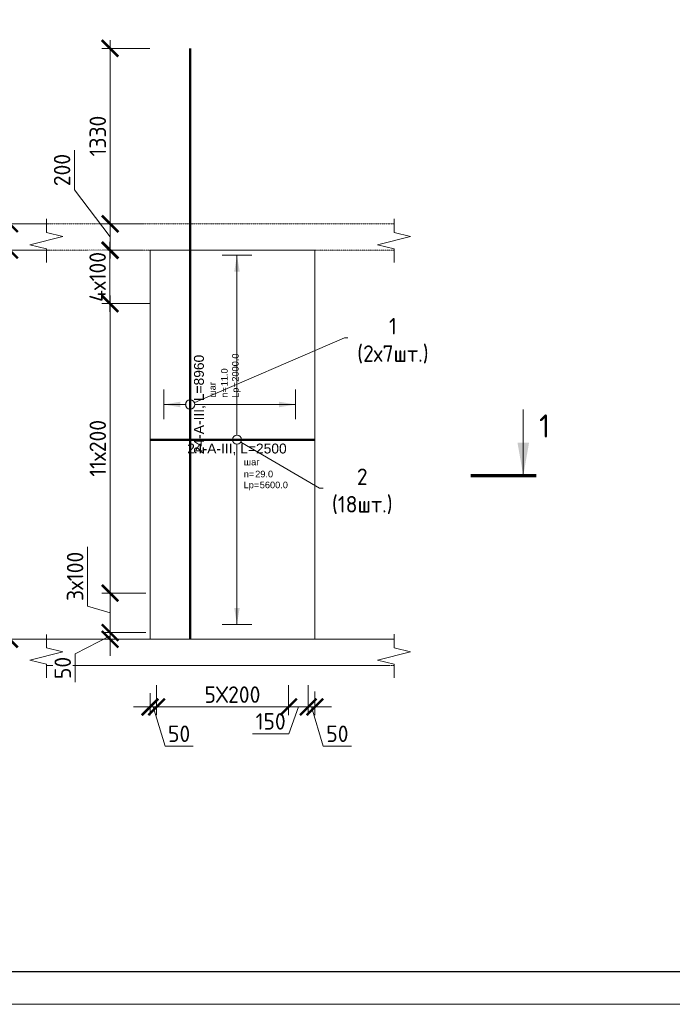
# Model space of a CAD drawing. Header units: millimetres. Extents: x 369815 to 1481759, y -423071 to -27917.
# Tile 49 of 256: x 502624 to 512519, y -330878 to -315946. Entities that reach past the tile are written whole.
import ezdxf
from ezdxf import colors
from ezdxf.entities.mleader import LeaderData, LeaderLine
from ezdxf.enums import TextEntityAlignment as Align
from ezdxf.math import Vec2, Vec3

# ---------------------------------------------------------------- set-up
doc = ezdxf.new("R2010")
doc.units = ezdxf.units.MM
doc.set_wipeout_variables(frame=1)
doc.linetypes.add('01 Штриховая _4 мм_', pattern=[6, 3.5, -2.5])
for name, color, linetype, lineweight in [('AF_Perekritie', 90, 'Continuous', 18), ('AF_Stena', 90, 'Continuous', 18), ('KR_Fundament', 253, 'Continuous', 18), ('АрмСтер', 2, 'Continuous', 50), ('Выноски', 20, 'Continuous', 20), ('подоснова', 151, 'Continuous', 5), ('размер', 1, 'Continuous', 25), ('РАЗМЕРЫ', 1, 'Continuous', 9), ('Текст', 7, 'Continuous', 25), ('ТОНКИЕ', 7, 'Continuous', 9)]:
    doc.layers.add(name, color=color, linetype=linetype, lineweight=lineweight)
doc.layers.add('АрмСтер_атрибуты', color=2, linetype='Continuous', lineweight=0, plot=False)
doc.layers.add('ТОЛСТЫЕ_ОСНОВНЫЕ', color=6, linetype='Continuous')
doc.styles.add('GOST-2.304_Type-B', font='GOST_Common.ttf')
doc.styles.get("Standard").update_dxf_attribs({"font": 'arial.ttf'})
doc.styles.add('Аннотативный', font='arial.ttf')
doc.styles.add('ГОСТ', font='GOST_Common.ttf')
doc.dimstyles.new('мой 25', dxfattribs={"dimscale": 100, "dimtxt": 2.5, "dimasz": 2.5, "dimexe": 1.25, "dimexo": 0.625, "dimtad": 1, "dimdec": 0, "dimlfac": 0.5, "dimtxsty": 'GOST-2.304_Type-B', "dimblk": 'ARCHTICK', "dimcen": 2.5, "dimdle": 1.25, "dimaunit": 1, "dimadec": 1, "dimazin": 2, "dimtfac": 1, "dimtdec": 0, "dimtmove": 1, "dimatfit": 3, "dimfxl": 6, "dimfxlon": 1, "dimtfill": 1, "dimlwd": -1, "dimlwe": -1, "dimarcsym": 0})

# ---------------------------------------------------------------- blocks, each defined once
blk = doc.blocks.new('_None')
blk = doc.blocks.new('_ArchTick')
at = {"color": 0, "linetype": 'ByBlock', "const_width": 0.15}
blk.add_lwpolyline([(-0.5, -0.5), (0.5, 0.5)], dxfattribs=at)
blk = doc.blocks.new('*D1567')
at = {"layer": 'DEFPOINTS', "color": 0, "transparency": 16777216}
for p in [(503995, -319041), (504561, -319041), (504561, -319441)]:
    blk.add_point(p, dxfattribs=at)
at = {"layer": 'РАЗМЕРЫ', "color": 0, "linetype": 'Continuous', "transparency": 16777216}
for p, q in [((503454, -318526), (503454, -317926)), ((503995, -319241), (503454, -318526)), ((503995, -319566), (503995, -318916)), ((504499, -319041), (503870, -319041)), ((504499, -319441), (503870, -319441))]:
    blk.add_line(p, q, dxfattribs=at)
at = {"layer": 'РАЗМЕРЫ', "color": 0, "transparency": 16777216, "xscale": 250, "yscale": 250, "zscale": 250}
for p, rotation in [((503995, -319041), 90), ((503995, -319441), 270)]:
    blk.add_blockref('_ArchTick', p, dxfattribs=dict(at, rotation=rotation))
at = {"layer": 'РАЗМЕРЫ', "color": 0, "transparency": 16777216, "insert": (503267, -318226), "char_height": 250, "attachment_point": 5, "rotation": 90, "style": 'GOST-2.304_Type-B', "bg_fill": 3, "box_fill_scale": 1.1, "bg_fill_color": 256, "bg_fill_true_color": 13158600, "bg_fill_transparency": 0}
blk.add_mtext('200', dxfattribs=at)
blk = doc.blocks.new('*D1535')
at = {"layer": 'DEFPOINTS', "color": 0, "transparency": 16777216}
for p in [(503995, -316381), (505208, -316381), (504561, -319041)]:
    blk.add_point(p, dxfattribs=at)
at = {"layer": 'РАЗМЕРЫ', "color": 0, "linetype": 'Continuous', "transparency": 16777216}
for p, q in [((504595, -316381), (503870, -316381)), ((503995, -319166), (503995, -316256)), ((504499, -319041), (503870, -319041))]:
    blk.add_line(p, q, dxfattribs=at)
at = {"layer": 'РАЗМЕРЫ', "color": 0, "transparency": 16777216, "xscale": 250, "yscale": 250, "zscale": 250}
for p, rotation in [((503995, -316381), 90), ((503995, -319041), 270)]:
    blk.add_blockref('_ArchTick', p, dxfattribs=dict(at, rotation=rotation))
at = {"layer": 'РАЗМЕРЫ', "color": 0, "transparency": 16777216, "insert": (503808, -317711), "char_height": 250, "attachment_point": 5, "rotation": 90, "style": 'GOST-2.304_Type-B', "bg_fill": 3, "box_fill_scale": 1.1, "bg_fill_color": 256, "bg_fill_true_color": 13158600, "bg_fill_transparency": 0}
blk.add_mtext('1330', dxfattribs=at)
blk = doc.blocks.new('*D1545')
at = {"layer": 'DEFPOINTS', "color": 0, "transparency": 16777216}
for p in [(504700, -325974), (506700, -325974), (504700, -326368)]:
    blk.add_point(p, dxfattribs=at)
at = {"layer": 'РАЗМЕРЫ', "color": 0, "linetype": 'Continuous', "transparency": 16777216}
for p, q in [((504700, -326036), (504700, -326493)), ((506700, -326036), (506700, -326493)), ((506825, -326368), (504575, -326368))]:
    blk.add_line(p, q, dxfattribs=at)
at = {"layer": 'РАЗМЕРЫ', "color": 0, "transparency": 16777216, "xscale": 250, "yscale": 250, "zscale": 250, "rotation": 180}
blk.add_blockref('_ArchTick', (504700, -326368), dxfattribs=at)
at = {"layer": 'РАЗМЕРЫ', "color": 0, "transparency": 16777216, "xscale": 250, "yscale": 250, "zscale": 250}
blk.add_blockref('_ArchTick', (506700, -326368), dxfattribs=at)
at = {"layer": 'РАЗМЕРЫ', "color": 0, "transparency": 16777216, "insert": (505850, -326181), "char_height": 250, "attachment_point": 5, "style": 'GOST-2.304_Type-B', "bg_fill": 3, "box_fill_scale": 1.1, "bg_fill_color": 256, "bg_fill_true_color": 13158600, "bg_fill_transparency": 0}
blk.add_mtext('5Х200', dxfattribs=at)
blk = doc.blocks.new('*D1546')
at = {"layer": 'DEFPOINTS', "color": 0, "transparency": 16777216}
for p in [(504600, -325741, 1440), (504700, -326177), (504600, -326368)]:
    blk.add_point(p, dxfattribs=at)
at = {"layer": 'РАЗМЕРЫ', "color": 0, "linetype": 'Continuous', "transparency": 16777216}
for p, q in [((504600, -326158), (504600, -326493)), ((504700, -326240), (504700, -326493)), ((504600, -326368), (504350, -326368)), ((504700, -326368), (504600, -326368)), ((504700, -326368), (504600, -326368)), ((504650, -326368), (504828, -326962)), ((504700, -326368), (504950, -326368)), ((504828, -326962), (505253, -326962))]:
    blk.add_line(p, q, dxfattribs=at)
at = {"layer": 'РАЗМЕРЫ', "color": 0, "transparency": 16777216, "xscale": 250, "yscale": 250, "zscale": 250}
blk.add_blockref('_ArchTick', (504600, -326368), dxfattribs=at)
at = {"layer": 'РАЗМЕРЫ', "color": 0, "transparency": 16777216, "xscale": 250, "yscale": 250, "zscale": 250, "rotation": 180}
blk.add_blockref('_ArchTick', (504700, -326368), dxfattribs=at)
at = {"layer": 'РАЗМЕРЫ', "color": 0, "transparency": 16777216, "insert": (505041, -326775), "char_height": 250, "attachment_point": 5, "style": 'GOST-2.304_Type-B', "bg_fill": 3, "box_fill_scale": 1.1, "bg_fill_color": 256, "bg_fill_true_color": 13158600, "bg_fill_transparency": 0}
blk.add_mtext('50', dxfattribs=at)
blk = doc.blocks.new('*D1547')
at = {"layer": 'DEFPOINTS', "color": 0, "transparency": 16777216}
for p in [(506700, -325974), (507000, -325974), (507000, -326368)]:
    blk.add_point(p, dxfattribs=at)
at = {"layer": 'РАЗМЕРЫ', "color": 0, "linetype": 'Continuous', "transparency": 16777216}
for p, q in [((506700, -326036), (506700, -326493)), ((507000, -326036), (507000, -326493)), ((506575, -326368), (507125, -326368)), ((506850, -326368), (506704, -326775)), ((506704, -326775), (506154, -326775))]:
    blk.add_line(p, q, dxfattribs=at)
at = {"layer": 'РАЗМЕРЫ', "color": 0, "transparency": 16777216, "xscale": 250, "yscale": 250, "zscale": 250}
blk.add_blockref('_ArchTick', (507000, -326368), dxfattribs=at)
at = {"layer": 'РАЗМЕРЫ', "color": 0, "transparency": 16777216, "insert": (506429, -326587), "char_height": 250, "attachment_point": 5, "style": 'GOST-2.304_Type-B', "bg_fill": 3, "box_fill_scale": 1.1, "bg_fill_color": 256, "bg_fill_true_color": 13158600, "bg_fill_transparency": 0}
blk.add_mtext('150', dxfattribs=at)
at = {"layer": 'РАЗМЕРЫ', "color": 0, "transparency": 16777216, "xscale": 250, "yscale": 250, "zscale": 250, "rotation": 180}
blk.add_blockref('_ArchTick', (506700, -326368), dxfattribs=at)
blk = doc.blocks.new('*D1548')
at = {"layer": 'DEFPOINTS', "color": 0, "transparency": 16777216}
for p in [(507000, -325974), (507100, -326074), (507100, -326368)]:
    blk.add_point(p, dxfattribs=at)
at = {"layer": 'РАЗМЕРЫ', "color": 0, "linetype": 'Continuous', "transparency": 16777216}
for p, q in [((507000, -326036), (507000, -326493)), ((507100, -326136), (507100, -326493)), ((507000, -326368), (506750, -326368)), ((507000, -326368), (507100, -326368)), ((507000, -326368), (507100, -326368)), ((507050, -326368), (507228, -326962)), ((507100, -326368), (507350, -326368)), ((507228, -326962), (507653, -326962))]:
    blk.add_line(p, q, dxfattribs=at)
at = {"layer": 'РАЗМЕРЫ', "color": 0, "transparency": 16777216, "xscale": 250, "yscale": 250, "zscale": 250}
blk.add_blockref('_ArchTick', (507000, -326368), dxfattribs=at)
at = {"layer": 'РАЗМЕРЫ', "color": 0, "transparency": 16777216, "xscale": 250, "yscale": 250, "zscale": 250, "rotation": 180}
blk.add_blockref('_ArchTick', (507100, -326368), dxfattribs=at)
at = {"layer": 'РАЗМЕРЫ', "color": 0, "transparency": 16777216, "insert": (507441, -326775), "char_height": 250, "attachment_point": 5, "style": 'GOST-2.304_Type-B', "bg_fill": 3, "box_fill_scale": 1.1, "bg_fill_color": 256, "bg_fill_true_color": 13158600, "bg_fill_transparency": 0}
blk.add_mtext('50', dxfattribs=at)
blk = doc.blocks.new('*U1652')
at = {"layer": 'РАЗМЕРЫ'}
for p, q in [((112.5, 1400), (-112.5, 1400)), ((112.5, -1400), (-112.5, -1400))]:
    blk.add_line(p, q, dxfattribs=at)
at = {"layer": 'РАЗМЕРЫ', "ltscale": 15}
blk.add_line((0, -1400), (0, 1400), dxfattribs=at)
at = {"layer": 'РАЗМЕРЫ'}
for points in [[(0, 1400), (20.9, 1274.8), (-20.9, 1274.8)], [(0, -1400), (20.9, -1274.8), (-20.9, -1274.8)]]:
    blk.add_solid(points, dxfattribs=at)
at = {"layer": 'АрмСтер_атрибуты', "color": 215, "ltscale": 15, "style": 'Аннотативный'}
for s, p in [('шаг', (51.4, -194.2)), ('n=', (51.4, -285.1)), ('Lр=', (50.2, -367.8))]:
    blk.add_text(s, height=50, dxfattribs=at).set_placement(p)
at = {"layer": 'АрмСтер_атрибуты', "style": 'Аннотативный', "flags": 8}
blk.add_attdef('ПОЗ', (110, 29.6), '', height=75, dxfattribs=at)
at = {"layer": 'АрмСтер_атрибуты', "flags": 9}
for tag, p in [('МАССА', (-1033.5, -10.5)), ('ОБОЗНАЧЕНИЕ', (-1033.5, -124.4))]:
    blk.add_attdef(tag, p, '', height=75, dxfattribs=at)
at = {"layer": 'АрмСтер_атрибуты', "color": 215, "style": 'Аннотативный'}
for tag, p, flags in [('ШАГ', (190.9, -194.2), 10), ('КОЛ', (138, -285.1), 8), ('ШИРИНА', (172.9, -367.8), 8)]:
    blk.add_attdef(tag, p, '', height=50, dxfattribs=dict(at, flags=flags))
at = {"linetype": 'Continuous', "lineweight": 0}
blk.add_wipeout([(35, 0), (28.3, 20.6), (10.8, 33.3), (-10.8, 33.3), (-28.3, 20.6), (-35, 0), (-28.3, -20.6), (-10.8, -33.3), (10.8, -33.3), (28.3, -20.6)], dxfattribs=at)
at = {"color": 0, "linetype": 'ByBlock', "lineweight": -2, "ltscale": 100}
blk.add_line((-657.5, 0), (592.5, 0), dxfattribs=at)
at = {"layer": 'РАЗМЕРЫ'}
blk.add_circle((0, 0), 35, dxfattribs=at)
at = {"layer": 'АрмСтер_атрибуты', "style": 'Аннотативный', "flags": 8}
blk.add_attdef('НАИМЕНОВАНИЕ', text='', height=75, dxfattribs=at).set_placement((0, -29.3), align=Align.TOP_CENTER)
blk = doc.blocks.new('*U1642')
at = {"layer": 'РАЗМЕРЫ'}
for p, q in [((112.5, 200), (-112.5, 200)), ((112.5, -800), (-112.5, -800))]:
    blk.add_line(p, q, dxfattribs=at)
at = {"layer": 'РАЗМЕРЫ', "ltscale": 15}
blk.add_line((0, -800), (0, 200), dxfattribs=at)
at = {"layer": 'РАЗМЕРЫ'}
for points in [[(0, 200), (20.9, 74.8), (-20.9, 74.8)], [(0, -800), (20.9, -674.8), (-20.9, -674.8)]]:
    blk.add_solid(points, dxfattribs=at)
at = {"layer": 'АрмСтер_атрибуты', "color": 215, "ltscale": 15, "style": 'Аннотативный'}
for s, p in [('шаг', (51.4, -194.2)), ('n=', (51.4, -285.1)), ('Lр=', (50.2, -367.8))]:
    blk.add_text(s, height=50, dxfattribs=at).set_placement(p)
at = {"layer": 'АрмСтер_атрибуты', "style": 'Аннотативный', "flags": 8}
blk.add_attdef('ПОЗ', (110, 29.6), '', height=75, dxfattribs=at)
at = {"layer": 'АрмСтер_атрибуты', "flags": 9}
for tag, p in [('МАССА', (-2096, -10.5)), ('ОБОЗНАЧЕНИЕ', (-2096, -124.4))]:
    blk.add_attdef(tag, p, '', height=75, dxfattribs=at)
at = {"layer": 'АрмСтер_атрибуты', "color": 215, "style": 'Аннотативный'}
for tag, p, flags in [('ШАГ', (190.9, -194.2), 10), ('КОЛ', (138, -285.1), 8), ('ШИРИНА', (172.9, -367.8), 8)]:
    blk.add_attdef(tag, p, '', height=50, dxfattribs=dict(at, flags=flags))
at = {"linetype": 'Continuous', "lineweight": 0}
blk.add_wipeout([(35, 0), (28.3, 20.6), (10.8, 33.3), (-10.8, 33.3), (-28.3, 20.6), (-35, 0), (-28.3, -20.6), (-10.8, -33.3), (10.8, -33.3), (28.3, -20.6)], dxfattribs=at)
at = {"color": 0, "linetype": 'ByBlock', "lineweight": -2, "ltscale": 100}
blk.add_line((-1780, 0), (2700, 0), dxfattribs=at)
at = {"layer": 'РАЗМЕРЫ'}
blk.add_circle((0, 0), 35, dxfattribs=at)
at = {"layer": 'АрмСтер_атрибуты', "style": 'Аннотативный', "flags": 8}
blk.add_attdef('НАИМЕНОВАНИЕ', text='', height=75, dxfattribs=at).set_placement((0, -29.3), align=Align.TOP_CENTER)
blk = doc.blocks.new('*U78')
at = {"layer": 'ТОЛСТЫЕ_ОСНОВНЫЕ', "color": 6}
blk.add_lwpolyline([(20, 5), (415, 5), (415, 292), (20, 292)], close=True, dxfattribs=at)
at = {"layer": 'ТОНКИЕ'}
blk.add_lwpolyline([(0, 0), (420, 0), (420, 297), (0, 297)], close=True, dxfattribs=at)
blk = doc.blocks.new('*D1572')
at = {"layer": 'DEFPOINTS', "color": 0, "transparency": 16777216}
for p in [(503390, -319041), (502471, -319441), (503390, -319441)]:
    blk.add_point(p, dxfattribs=at)
at = {"layer": 'РАЗМЕРЫ', "color": 0, "linetype": 'Continuous', "transparency": 16777216}
for p, q in [((502127, -319138), (502127, -318538)), ((502471, -318916), (502471, -319566)), ((503071, -319041), (502346, -319041)), ((502471, -319241), (502127, -319138)), ((503071, -319441), (502346, -319441))]:
    blk.add_line(p, q, dxfattribs=at)
at = {"layer": 'РАЗМЕРЫ', "color": 0, "transparency": 16777216, "xscale": 250, "yscale": 250, "zscale": 250}
for p, rotation in [((502471, -319041), 90), ((502471, -319441), 270)]:
    blk.add_blockref('_ArchTick', p, dxfattribs=dict(at, rotation=rotation))
at = {"layer": 'РАЗМЕРЫ', "color": 0, "transparency": 16777216, "insert": (501940, -318838), "char_height": 250, "attachment_point": 5, "rotation": 90, "style": 'GOST-2.304_Type-B', "bg_fill": 3, "box_fill_scale": 1.1, "bg_fill_color": 256, "bg_fill_true_color": 13158600, "bg_fill_transparency": 0}
blk.add_mtext('200', dxfattribs=at)
blk = doc.blocks.new('*D1573')
at = {"layer": 'DEFPOINTS', "color": 0, "transparency": 16777216}
for p in [(503390, -319441), (502471, -325341), (503949, -325341)]:
    blk.add_point(p, dxfattribs=at)
at = {"layer": 'РАЗМЕРЫ', "color": 0, "linetype": 'Continuous', "transparency": 16777216}
for p, q in [((502471, -319316), (502471, -325466)), ((503071, -319441), (502346, -319441)), ((503071, -325341), (502346, -325341))]:
    blk.add_line(p, q, dxfattribs=at)
at = {"layer": 'РАЗМЕРЫ', "color": 0, "transparency": 16777216, "xscale": 250, "yscale": 250, "zscale": 250}
for p, rotation in [((502471, -319441), 90), ((502471, -325341), 270)]:
    blk.add_blockref('_ArchTick', p, dxfattribs=dict(at, rotation=rotation))
at = {"layer": 'РАЗМЕРЫ', "color": 0, "transparency": 16777216, "insert": (502283, -322391), "char_height": 250, "attachment_point": 5, "rotation": 90, "style": 'GOST-2.304_Type-B', "bg_fill": 3, "box_fill_scale": 1.1, "bg_fill_color": 256, "bg_fill_true_color": 13158600, "bg_fill_transparency": 0}
blk.add_mtext('2950', dxfattribs=at)
blk = doc.blocks.new('*D1517')
at = {"layer": 'DEFPOINTS', "color": 0, "transparency": 16777216}
for p in [(503995, -325241), (504600, -325241), (504600, -325341)]:
    blk.add_point(p, dxfattribs=at)
at = {"layer": 'РАЗМЕРЫ', "color": 0, "linetype": 'Continuous', "transparency": 16777216}
for p, q in [((503995, -325241), (503995, -324991)), ((503995, -325291), (503464, -325565)), ((504538, -325241), (503870, -325241)), ((504538, -325341), (503870, -325341)), ((503995, -325341), (503995, -325241)), ((503995, -325341), (503995, -325241)), ((503995, -325341), (503995, -325591)), ((503464, -325565), (503464, -325990))]:
    blk.add_line(p, q, dxfattribs=at)
at = {"layer": 'РАЗМЕРЫ', "color": 0, "transparency": 16777216, "xscale": 250, "yscale": 250, "zscale": 250}
for p, rotation in [((503995, -325241), 270), ((503995, -325341), 90)]:
    blk.add_blockref('_ArchTick', p, dxfattribs=dict(at, rotation=rotation))
at = {"layer": 'РАЗМЕРЫ', "color": 0, "transparency": 16777216, "insert": (503277, -325777), "char_height": 250, "attachment_point": 5, "rotation": 90, "style": 'GOST-2.304_Type-B', "bg_fill": 3, "box_fill_scale": 1.1, "bg_fill_color": 256, "bg_fill_true_color": 13158600, "bg_fill_transparency": 0}
blk.add_mtext('50', dxfattribs=at)
blk = doc.blocks.new('*D1514')
at = {"layer": 'DEFPOINTS', "color": 0, "transparency": 16777216}
for p in [(503995, -325241), (504600, -325241), (504600, -325341)]:
    blk.add_point(p, dxfattribs=at)
at = {"layer": 'РАЗМЕРЫ', "color": 0, "linetype": 'Continuous', "transparency": 16777216}
for p, q in [((503995, -325241), (503995, -324991)), ((503995, -325291), (503464, -325565)), ((504538, -325241), (503870, -325241)), ((504538, -325341), (503870, -325341)), ((503995, -325341), (503995, -325241)), ((503995, -325341), (503995, -325241)), ((503995, -325341), (503995, -325591)), ((503464, -325565), (503464, -325990))]:
    blk.add_line(p, q, dxfattribs=at)
at = {"layer": 'РАЗМЕРЫ', "color": 0, "transparency": 16777216, "xscale": 250, "yscale": 250, "zscale": 250}
for p, rotation in [((503995, -325241), 270), ((503995, -325341), 90)]:
    blk.add_blockref('_ArchTick', p, dxfattribs=dict(at, rotation=rotation))
at = {"layer": 'РАЗМЕРЫ', "color": 0, "transparency": 16777216, "insert": (503277, -325777), "char_height": 250, "attachment_point": 5, "rotation": 90, "style": 'GOST-2.304_Type-B', "bg_fill": 3, "box_fill_scale": 1.1, "bg_fill_color": 256, "bg_fill_true_color": 13158600, "bg_fill_transparency": 0}
blk.add_mtext('50', dxfattribs=at)
blk = doc.blocks.new('штамп кж1.1')
at = {"layer": 'Текст', "color": 7, "attachment_point": 1, "style": 'ГОСТ'}
for s, width, heights, insert, char_height in [('\\pi594.35517;{\\fTimes New Roman|b0|i0|c204|p18;\\C256;Строительство жилого комплекса со  встроенными помещениями \\P\\pi1441.86779;общественного-делового, коммерческого назначения и \\P\\pi41.3631;поликлиническим учреждением по адресу: г. Чита, ул. 1-я Коллективная}', 11543.07, [0], (411117, -81801), 250), ('\\pi389.01406;{\\fTimes New Roman|b0|i0|c204|p18;\\C256;«Жилой дом со встроенными помещениями \\P\\pi641.91601;общественно-делового и коммерческого \\P\\pi302.06381;назначения на первом этаже здания», поз. 3.1\\P}', 7000, [1500], (410844, -83331), 225)]:
    blk.add_mtext_dynamic_manual_height_columns(s, width=width, gutter_width=12.5, heights=heights, dxfattribs=dict(at, insert=insert, char_height=char_height))
blk = doc.blocks.new('*D2313')
at = {"layer": 'DEFPOINTS', "color": 0, "transparency": 16777216}
for p in [(504559, -319442), (503993, -320252), (504285, -320252)]:
    blk.add_point(p, dxfattribs=at)
at = {"layer": 'РАЗМЕРЫ', "color": 0, "linetype": 'Continuous', "transparency": 16777216}
for p, q in [((503993, -319317), (503993, -320377)), ((504497, -319442), (503868, -319442)), ((504223, -320252), (503868, -320252))]:
    blk.add_line(p, q, dxfattribs=at)
at = {"layer": 'РАЗМЕРЫ', "color": 0, "transparency": 16777216, "insert": (503806, -319847), "char_height": 250, "attachment_point": 5, "rotation": 90, "style": 'GOST-2.304_Type-B', "bg_fill": 3, "box_fill_scale": 1.1, "bg_fill_color": 256, "bg_fill_true_color": 13158600, "bg_fill_transparency": 0}
blk.add_mtext('4х100', dxfattribs=at)
at = {"layer": 'РАЗМЕРЫ', "color": 0, "transparency": 16777216, "xscale": 250, "yscale": 250, "zscale": 250}
for p, rotation in [((503993, -319442), 90), ((503993, -320252), 270)]:
    blk.add_blockref('_ArchTick', p, dxfattribs=dict(at, rotation=rotation))
blk = doc.blocks.new('*D2388')
at = {"layer": 'DEFPOINTS', "color": 0, "transparency": 16777216}
for p in [(503995, -324641), (504600, -324641), (504501, -325241)]:
    blk.add_point(p, dxfattribs=at)
at = {"layer": 'РАЗМЕРЫ', "color": 0, "linetype": 'Continuous', "transparency": 16777216}
for p, q in [((503652, -324838), (503652, -323938)), ((503995, -325366), (503995, -324516)), ((504538, -324641), (503870, -324641)), ((503995, -324941), (503652, -324838)), ((504439, -325241), (503870, -325241))]:
    blk.add_line(p, q, dxfattribs=at)
at = {"layer": 'РАЗМЕРЫ', "color": 0, "transparency": 16777216, "xscale": 250, "yscale": 250, "zscale": 250}
for p, rotation in [((503995, -324641), 90), ((503995, -325241), 270)]:
    blk.add_blockref('_ArchTick', p, dxfattribs=dict(at, rotation=rotation))
at = {"layer": 'РАЗМЕРЫ', "color": 0, "transparency": 16777216, "insert": (503464, -324388), "char_height": 250, "attachment_point": 5, "rotation": 90, "style": 'GOST-2.304_Type-B', "bg_fill": 3, "box_fill_scale": 1.1, "bg_fill_color": 256, "bg_fill_true_color": 13158600, "bg_fill_transparency": 0}
blk.add_mtext('3х100', dxfattribs=at)
blk = doc.blocks.new('*D2389')
at = {"layer": 'DEFPOINTS', "color": 0, "transparency": 16777216}
for p in [(503995, -320251), (504660, -320251), (504570, -324641)]:
    blk.add_point(p, dxfattribs=at)
at = {"layer": 'РАЗМЕРЫ', "color": 0, "linetype": 'Continuous', "transparency": 16777216}
for p, q in [((503995, -324766), (503995, -320126)), ((504595, -320251), (503870, -320251)), ((504507, -324641), (503870, -324641))]:
    blk.add_line(p, q, dxfattribs=at)
at = {"layer": 'РАЗМЕРЫ', "color": 0, "transparency": 16777216, "xscale": 250, "yscale": 250, "zscale": 250}
for p, rotation in [((503995, -320251), 90), ((503995, -324641), 270)]:
    blk.add_blockref('_ArchTick', p, dxfattribs=dict(at, rotation=rotation))
at = {"layer": 'РАЗМЕРЫ', "color": 0, "transparency": 16777216, "insert": (503808, -322446), "char_height": 250, "attachment_point": 5, "rotation": 90, "style": 'GOST-2.304_Type-B', "bg_fill": 3, "box_fill_scale": 1.1, "bg_fill_color": 256, "bg_fill_true_color": 13158600, "bg_fill_transparency": 0}
blk.add_mtext('11х200', dxfattribs=at)

msp = doc.modelspace()

# ---------------------------------------------------------------- hatches: boundary and pattern name
at = {"layer": 'Выноски'}
msp.add_hatch(color=256, dxfattribs=at).paths.add_polyline_path([(510259.8, -322859.1), (510348, -322359.1), (510171.7, -322359.1)], flags=0)

# ---------------------------------------------------------------- linework, layer by layer
at = {"layer": 'AF_Perekritie', "linetype": '01 Штриховая _4 мм_', "lineweight": 9}
for p, q in [((508220.3, -319041.2, 3100), (508301.7, -319041.2, 3100)), ((508220.3, -319041.2, 3100), (508301.7, -319041.2, 3100)), ((508301.7, -319441.2, 3100), (508220.3, -319441.2, 3100)), ((508301.7, -319441.2, 3100), (508220.3, -319441.2, 3100)), ((508220.3, -325341.2, 3100), (508301.7, -325341.2, 3100)), ((508301.7, -325741.2, 3100), (508220.3, -325741.2, 3100))]:
    msp.add_line(p, q, dxfattribs=at)
at = {"layer": 'AF_Stena', "lineweight": 0}
msp.add_line((507100.1, -325341.2, 3100), (507100.1, -319441.2, 3100), dxfattribs=at)
at = {"layer": 'AF_Stena', "lineweight": 20, "elevation": 3100}
for points in [[(508301.7, -319116.2), (508301.7, -318966.2)], [(508301.7, -319116.2), (508301.7, -318966.2)], [(508551.7, -319233.7), (508051.7, -319358.7)], [(508551.7, -319233.7), (508051.7, -319358.7)], [(508301.7, -319116.2), (508301.7, -319171.2)], [(508301.7, -319116.2), (508301.7, -319171.2)], [(508301.7, -319171.2), (508551.7, -319233.7)], [(508301.7, -319171.2), (508551.7, -319233.7)], [(508051.7, -319358.7), (508301.7, -319421.2)], [(508051.7, -319358.7), (508301.7, -319421.2)], [(508301.7, -319421.2), (508301.7, -319476.2)], [(508301.7, -319421.2), (508301.7, -319476.2)], [(508301.7, -319476.2), (508301.7, -319626.2)], [(508301.7, -319476.2), (508301.7, -319626.2)], [(508301.7, -325416.2), (508301.7, -325266.2)], [(508301.7, -325416.2), (508301.7, -325471.2)], [(508301.7, -325471.2), (508551.7, -325533.7)], [(502779.4, -325658.7), (503029.4, -325721.2)], [(508551.7, -325533.7), (508051.7, -325658.7)], [(508051.7, -325658.7), (508301.7, -325721.2)], [(503029.4, -325721.2), (503029.4, -325776.2)], [(503029.4, -325776.2), (503029.4, -325926.2)], [(508301.7, -325721.2), (508301.7, -325776.2)], [(508301.7, -325776.2), (508301.7, -325926.2)]]:
    msp.add_lwpolyline(points, dxfattribs=at)
at = {"layer": 'АрмСтер', "ltscale": 15}
msp.add_line((505208, -325341.2, 3100), (505208, -316681.2, 3100), dxfattribs=at)
at = {"layer": 'Выноски'}
msp.add_line((510259.8, -322859.1, 3100), (510259.8, -321859.1, 3100), dxfattribs=at)
at = {"layer": 'Выноски', "elevation": 3100}
msp.add_lwpolyline([(509459.8, -322859.1, 50, 50, 0), (510459.8, -322859.1, 50, 50, 0)], format="xyseb", dxfattribs=at)

# ---------------------------------------------------------------- texts
at = {"layer": 'Выноски', "style": 'GOST-2.304_Type-B'}
msp.add_text('1', height=350, dxfattribs=at).set_placement((510499.2, -322282.3, 3100))
at = {"layer": 'Текст', "color": 7, "insert": (483420.8, -328877.6, 3100), "char_height": 250, "attachment_point": 1, "style": 'ГОСТ'}
msp.add_mtext_dynamic_manual_height_columns('\\pi3500;\\P\\pi1471.59091;{\\C0;План пилонов} 14-го этажа{\\H1.83333x; }', width=7000, gutter_width=12.5, heights=[1500], dxfattribs=at)

# ---------------------------------------------------------------- dimensions: what is measured, and where the dimension line sits
at = {"layer": 'РАЗМЕРЫ', "color": 146}
dim = msp.add_linear_dim(base=(503995.4, -319041.2, 3100), p1=(504561.4, -319441.2, 3100), p2=(504561.4, -319041.2, 3100), angle=90, dimstyle='мой 25', dxfattribs=at)
dim.commit()
dim.dimension.update_dxf_attribs({"geometry": '*D1567', "text_midpoint": (503454.1, -318463.9, 3100), "dimtype": 160})
at = {"layer": 'РАЗМЕРЫ', "color": 146, "true_color": 0x006272}
dim = msp.add_linear_dim(base=(504700.1, -326368.4, 1660), p1=(506700.1, -325973.6, 1660), p2=(504700.1, -325973.6, 1660), angle=180, text='5Х200', dimstyle='мой 25', dxfattribs=at)
dim.commit()
dim.dimension.update_dxf_attribs({"geometry": '*D1545', "text_midpoint": (505850.1, -326368.4, 1660), "dimtype": 160})

# ---------------------------------------------------------------- leaders
at = {"layer": 'подоснова'}
ml = msp.add_multileader_mtext('Standard', dxfattribs=at)
ml.set_content('1 (2х7шт.)', color=256, style='GOST-2.304_Type-B')
ml.set_leader_properties(color=256, linetype='ByLayer', lineweight=15)
ml.set_arrow_properties(name='NONE')
ml.build(insert=Vec2(0, 0))
ml.multileader.update_dxf_attribs({"text_left_attachment_type": 6, "text_right_attachment_type": 6, "dogleg_length": 10, "arrow_head_size": 18})
ctx = ml.context
ctx.base_point, ctx.char_height, ctx.arrow_head_size, ctx.landing_gap_size, ctx.plane_origin = Vec3(507557.7, -320768, 3100), 250, 18, 20, Vec3(504804.1, -319465.5, 3100)
ctx.left_attachment, ctx.right_attachment, ctx.text_align_type = 6, 6, 1
notes = []
notes.append((ctx, [(0, (1, 1, 0), (507547.7, -320768, 3100), (1, 0), 10, [(0, [(505208, -321781.2, 3100)], 0, [])])]))
ctx.mtext.insert, ctx.mtext.width, ctx.mtext.alignment, ctx.mtext.flow_direction = Vec3(508283, -320468, 3100), 22.898, 2, 5
ml = msp.add_multileader_mtext('Standard', dxfattribs=at)
ml.set_content('2 (18шт.)', color=256, style='GOST-2.304_Type-B')
ml.set_leader_properties(color=256, linetype='ByLayer', lineweight=15)
ml.set_arrow_properties(name='NONE')
ml.build(insert=Vec2(0, 0))
ml.multileader.update_dxf_attribs({"text_left_attachment_type": 6, "text_right_attachment_type": 6, "dogleg_length": 10, "arrow_head_size": 18})
ctx = ml.context
ctx.base_point, ctx.char_height, ctx.arrow_head_size, ctx.landing_gap_size, ctx.plane_origin = Vec3(507180.8, -323052.6, 3100), 250, 18, 20, Vec3(505078, -322506.5, 3100)
ctx.left_attachment, ctx.right_attachment, ctx.text_align_type = 6, 6, 1
notes.append((ctx, [(0, (1, 1, 0), (507170.8, -323052.6, 3100), (1, 0), 10, [(0, [(505918.6, -322315.5, 3100)], 0, [])])]))
ctx.mtext.insert, ctx.mtext.width, ctx.mtext.alignment, ctx.mtext.flow_direction = Vec3(507818.6, -322752.6, 3100), 22.898, 2, 5
for ctx, leaders in notes:
    for number, flags, end, landing, length, lines in leaders:
        leader = LeaderData()
        leader.index, (leader.has_last_leader_line, leader.has_dogleg_vector, leader.attachment_direction) = number, flags
        leader.last_leader_point, leader.dogleg_vector, leader.dogleg_length = Vec3(end), Vec3(landing), length
        for number, points, colour, breaks in lines:
            line = LeaderLine()
            line.index, line.vertices, line.color, line.breaks = number, Vec3.list(points), colors.encode_raw_color(colour), breaks
            leader.lines.append(line)
        ctx.leaders.append(leader)

# ---------------------------------------------------------------- next in the draw order: linework, layer by layer
at = {"layer": 'AF_Perekritie', "linetype": '01 Штриховая _4 мм_', "lineweight": 0}
msp.add_line((503029.4, -319441.2, 3100), (508220.2, -319441.2, 3100), dxfattribs=at)
at = {"layer": 'AF_Stena', "lineweight": 0}
for p, q in [((507100.1, -319441.2, 3100), (504600.1, -319441.2, 3100)), ((504600.1, -319441.2, 3100), (504600.1, -325341.2, 3100))]:
    msp.add_line(p, q, dxfattribs=at)
at = {"layer": 'AF_Stena', "lineweight": 20, "elevation": 3100}
for points in [[(503029.4, -319116.2), (503029.4, -318966.2)], [(503029.4, -319116.2), (503029.4, -318966.2)], [(503279.4, -319233.7), (502779.4, -319358.7)], [(503279.4, -319233.7), (502779.4, -319358.7)], [(503029.4, -319116.2), (503029.4, -319171.2)], [(503029.4, -319116.2), (503029.4, -319171.2)], [(503029.4, -319171.2), (503279.4, -319233.7)], [(503029.4, -319171.2), (503279.4, -319233.7)], [(502779.4, -319358.7), (503029.4, -319421.2)], [(502779.4, -319358.7), (503029.4, -319421.2)], [(503029.4, -319421.2), (503029.4, -319476.2)], [(503029.4, -319421.2), (503029.4, -319476.2)], [(503029.4, -319476.2), (503029.4, -319626.2)], [(503029.4, -319476.2), (503029.4, -319626.2)]]:
    msp.add_lwpolyline(points, dxfattribs=at)

# ---------------------------------------------------------------- next in the draw order: dimensions: what is measured, and where the dimension line sits
at = {"layer": 'РАЗМЕРЫ', "color": 146, "true_color": 0x006272}
dim = msp.add_linear_dim(base=(503995.4, -316381.2, 3100), p1=(504561.4, -319041.2, 3100), p2=(505208, -316381.2, 3100), angle=90, dimstyle='мой 25', dxfattribs=at)
dim.commit()
dim.dimension.update_dxf_attribs({"geometry": '*D1535', "text_midpoint": (503807.9, -317711.2, 3100)})
dim = msp.add_linear_dim(base=(504600.1, -326368.4, 1660), p1=(504700.1, -326177.1, 1660), p2=(504600.1, -325741.2, 3100), dimstyle='мой 25', dxfattribs=at)
dim.commit()
dim.dimension.update_dxf_attribs({"geometry": '*D1546', "text_midpoint": (504890.8, -326774.6, 1660)})
dim = msp.add_linear_dim(base=(507000.1, -326368.4, 1660), p1=(506700.1, -325973.6, 1660), p2=(507000.1, -325973.6, 1660), angle=180, dimstyle='мой 25', dxfattribs=at)
dim.commit()
dim.dimension.update_dxf_attribs({"geometry": '*D1547', "text_midpoint": (506641.6, -326774.6, 1660), "dimtype": 160})

# ---------------------------------------------------------------- next in the draw order: linework, layer by layer
at = {"layer": 'AF_Perekritie', "linetype": '01 Штриховая _4 мм_', "lineweight": 9}
msp.add_line((508220.2, -319041.2, 3100), (503029.4, -319041.2, 3100), dxfattribs=at)
at = {"layer": 'KR_Fundament', "lineweight": 9}
msp.add_line((503029.4, -325741.2, 3100), (508220.2, -325741.2, 3100), dxfattribs=at)

# ---------------------------------------------------------------- next in the draw order: block references
at = {"layer": 'АрмСтер', "ltscale": 15}
ref = msp.add_blockref('*U1652', (505918.6, -322315.5, 3100), dxfattribs=dict(at, xscale=2, yscale=2, zscale=2))
ref.add_attrib('НАИМЕНОВАНИЕ', '24-A-III, L=2500', dxfattribs={"layer": 'АрмСтер_атрибуты', "height": 150, "style": 'Аннотативный', "flags": 8}).set_placement((505918.6, -322374.2, 3100), align=Align.TOP_CENTER)
ref.add_attrib('КОЛ', '29.0', (506194.7, -322885.8, 3100), dxfattribs={"layer": 'АрмСтер_атрибуты', "color": 215, "height": 100, "style": 'Аннотативный', "flags": 8})
ref.add_attrib('ШИРИНА', '5600.0', (506264.3, -323051.1, 3100), dxfattribs={"layer": 'АрмСтер_атрибуты', "color": 215, "height": 100, "style": 'Аннотативный', "flags": 8})

# ---------------------------------------------------------------- next in the draw order: dimensions: what is measured, and where the dimension line sits
at = {"layer": 'РАЗМЕРЫ', "color": 146, "true_color": 0x006272}
dim = msp.add_linear_dim(base=(507100.1, -326368.4, 1660), p1=(507000.1, -325973.6, 1660), p2=(507100.1, -326073.6, 1660), angle=180, dimstyle='мой 25', dxfattribs=at)
dim.commit()
dim.dimension.update_dxf_attribs({"geometry": '*D1548', "text_midpoint": (507290.8, -326774.6, 1660)})

# ---------------------------------------------------------------- next in the draw order: block references
at = {"layer": 'АрмСтер', "ltscale": 15}
ref = msp.add_blockref('*U1642', (505208, -321781.2, 3100), dxfattribs=dict(at, xscale=2, yscale=2, zscale=2, rotation=90))
ref.add_attrib('НАИМЕНОВАНИЕ', '24-A-III, L=8960', dxfattribs={"layer": 'АрмСтер_атрибуты', "height": 150, "rotation": 90, "style": 'Аннотативный', "flags": 8}).set_placement((505266.7, -321781.2, 3100), align=Align.TOP_CENTER)
ref.add_attrib('КОЛ', '11.0', (505778.2, -321505.1, 3100), dxfattribs={"layer": 'АрмСтер_атрибуты', "color": 215, "height": 100, "rotation": 90, "style": 'Аннотативный', "flags": 8})
ref.add_attrib('ШИРИНА', '2000.0', (505943.6, -321435.4, 3100), dxfattribs={"layer": 'АрмСтер_атрибуты', "color": 215, "height": 100, "rotation": 90, "style": 'Аннотативный', "flags": 8})

# ---------------------------------------------------------------- next in the draw order: linework, layer by layer
at = {"layer": 'AF_Perekritie', "linetype": '01 Штриховая _4 мм_', "lineweight": 9}
msp.add_line((508220.2, -319041.2, 3100), (503029.4, -319041.2, 3100), dxfattribs=at)
at = {"layer": 'AF_Perekritie', "linetype": '01 Штриховая _4 мм_', "lineweight": 0}
msp.add_line((503029.4, -319441.2, 3100), (508220.2, -319441.2, 3100), dxfattribs=at)
at = {"layer": 'AF_Stena', "lineweight": 0}
for p, q in [((507100.1, -319441.2, 3100), (504600.1, -319441.2, 3100)), ((504600.1, -325341.2, 3100), (507100.1, -325341.2, 3100))]:
    msp.add_line(p, q, dxfattribs=at)
at = {"layer": 'KR_Fundament', "lineweight": 0}
msp.add_line((508301.7, -325341.2, 3100), (503029.4, -325341.2, 3100), dxfattribs=at)

# ---------------------------------------------------------------- next in the draw order: block references
at = {"xscale": 100, "yscale": 100, "zscale": 100}
msp.add_blockref('*U78', (497793.5, -330877.6, 3100), dxfattribs=at)

# ---------------------------------------------------------------- next in the draw order: dimensions: what is measured, and where the dimension line sits
at = {"layer": 'РАЗМЕРЫ', "color": 146}
dim = msp.add_linear_dim(base=(502470.9, -319441.2, 3100), p1=(503389.8, -319041.2, 3100), p2=(503389.8, -319441.2, 3100), angle=90, dimstyle='мой 25', dxfattribs=at)
dim.commit()
dim.dimension.update_dxf_attribs({"geometry": '*D1572', "text_midpoint": (501939.6, -319075.5, 3100)})

# ---------------------------------------------------------------- next in the draw order: dimensions: what is measured, and where the dimension line sits
dim = msp.add_linear_dim(base=(502470.9, -325341.2, 3100), p1=(503389.8, -319441.2, 3100), p2=(503948.5, -325341.2, 3100), angle=90, dimstyle='мой 25', dxfattribs=at)
dim.commit()
dim.dimension.update_dxf_attribs({"geometry": '*D1573', "text_midpoint": (502283.4, -322391.2, 3100)})

# ---------------------------------------------------------------- next in the draw order: linework, layer by layer
at = {"layer": 'AF_Stena', "lineweight": 20, "elevation": 3100}
for points in [[(503029.4, -325418.2), (503029.4, -325268.2)], [(503029.4, -325416.2), (503029.4, -325471.2)], [(503029.4, -325471.2), (503279.4, -325533.7)], [(503279.4, -325533.7), (502779.4, -325658.7)]]:
    msp.add_lwpolyline(points, dxfattribs=at)
at = {"layer": 'KR_Fundament', "lineweight": 0}
msp.add_line((508220.2, -325341.2, 3100), (503029.4, -325341.2, 3100), dxfattribs=at)

# ---------------------------------------------------------------- next in the draw order: dimensions: what is measured, and where the dimension line sits
at = {"layer": 'РАЗМЕРЫ', "color": 146, "true_color": 0x006272}
dim = msp.add_linear_dim(base=(503993.2, -320251.7, 3100), p1=(504559.1, -319441.7, 3100), p2=(504285.5, -320251.7, 3100), angle=90, text='4х100', dimstyle='мой 25', dxfattribs=at)
dim.commit()
dim.dimension.update_dxf_attribs({"geometry": '*D2313', "text_midpoint": (503993.2, -319846.7, 3100), "dimtype": 160})

# ---------------------------------------------------------------- next in the draw order: dimensions: what is measured, and where the dimension line sits
dim = msp.add_linear_dim(base=(503995.4, -325241.3, 3100), p1=(504600.1, -325341.2, 3100), p2=(504600.1, -325241.3, 3100), angle=90, dimstyle='мой 25', dxfattribs=at)
dim.commit()
dim.dimension.update_dxf_attribs({"geometry": '*D1517', "text_midpoint": (503464.2, -325627, 3100), "dimtype": 160})

# ---------------------------------------------------------------- next in the draw order: dimensions: what is measured, and where the dimension line sits
dim = msp.add_linear_dim(base=(503995.4, -325241.3, 3100), p1=(504600.1, -325341.2, 3100), p2=(504600.1, -325241.3, 3100), angle=90, dimstyle='мой 25', dxfattribs=at)
dim.commit()
dim.dimension.update_dxf_attribs({"geometry": '*D1514', "text_midpoint": (503464.2, -325627, 3100), "dimtype": 160})

# ---------------------------------------------------------------- next in the draw order: block references
at = {"layer": 'размер'}
msp.add_blockref('штамп кж1.1', (72562.5, -244243.4, 3100), dxfattribs=at)

# ---------------------------------------------------------------- next in the draw order: dimensions: what is measured, and where the dimension line sits
at = {"layer": 'РАЗМЕРЫ', "color": 146, "true_color": 0x006272}
dim = msp.add_linear_dim(base=(503995.4, -324641.3, 3100), p1=(504501.1, -325241.3, 3100), p2=(504600.1, -324641.3, 3100), angle=90, text='3х100', dimstyle='мой 25', dxfattribs=at)
dim.commit()
dim.dimension.update_dxf_attribs({"geometry": '*D2388', "text_midpoint": (503464.2, -324775.7, 3100)})

# ---------------------------------------------------------------- next in the draw order: dimensions: what is measured, and where the dimension line sits
dim = msp.add_linear_dim(base=(503995.4, -320251.2, 3100), p1=(504569.5, -324641.3, 3100), p2=(504660.1, -320251.2, 3100), angle=90, text='11х200', dimstyle='мой 25', dxfattribs=at)
dim.commit()
dim.dimension.update_dxf_attribs({"geometry": '*D2389', "text_midpoint": (503807.9, -322446.2, 3100)})

# ---------------------------------------------------------------- next in the draw order: texts
at = {"layer": 'Выноски', "color": 240, "true_color": 0xed1f24, "insert": (476937.8, -323613.3), "char_height": 250, "width": 18219.66, "attachment_point": 1, "style": 'ГОСТ'}
msp.add_mtext('\\pi-500,l500;В выделенной области представлена замененная ( актуальная) версия. Содержание изменения см. в листе разрешения на внесение изменений{\\H1.025x; }', dxfattribs=at)

doc.saveas('drawing.dxf')
